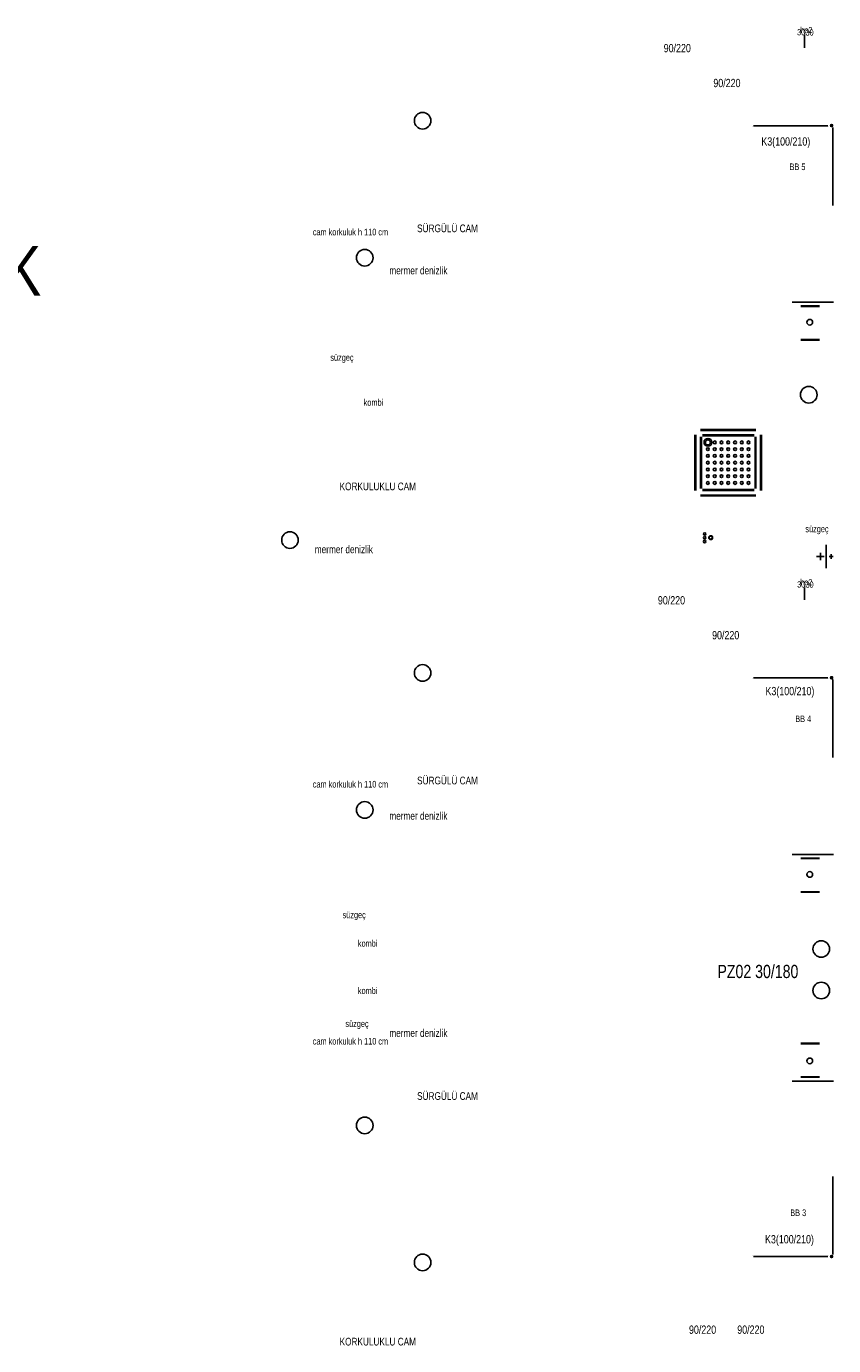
# Model space of a CAD drawing. Header units: centimetres. Extents: x 0 to 12309, y -30 to 2970.
# Tile 3 of 28: x 1160 to 1646, y 789 to 1583. Entities that reach past the tile are written whole.
import ezdxf
from ezdxf.enums import TextEntityAlignment as Align

# ---------------------------------------------------------------- set-up
doc = ezdxf.new("R2010")
doc.units = ezdxf.units.CM
doc.layers.add('ASN-ANTET', color=4, linetype='Continuous')
doc.layers.add('ASN-MIMARI', color=8, linetype='Continuous')

msp = doc.modelspace()

# ---------------------------------------------------------------- linework, layer by layer
at = {"layer": 'ASN-MIMARI'}
for p, q in [((1628.57, 1577.77), (1628.58, 1570.26)), ((1597.37, 1522.7), (1597.42, 1522.7)), ((1642.65, 1523.35), (1597.77, 1523.35)), ((1643.05, 1522.7), (1643, 1522.7)), ((1644.3, 1523.69), (1644, 1523.69)), ((1644.33, 1523.14), (1644, 1523.14)), ((1645.65, 1523.45), (1644.05, 1523.45)), ((1644.85, 1522.65), (1644.85, 1524.25)), ((1645.38, 1523.73), (1645.65, 1523.73)), ((1645.38, 1523.17), (1645.65, 1523.17)), ((1645.65, 1475.32), (1645.65, 1522.3)), ((1621.04, 1417.05), (1646.04, 1417.05)), ((1637.64, 1414.83), (1626.26, 1414.83)), ((1637.64, 1414.53), (1626.26, 1414.53)), ((1626.26, 1394.58), (1637.64, 1394.58)), ((1626.26, 1394.28), (1637.64, 1394.28)), ((1562.58, 1303.73), (1562.58, 1337.09)), ((1563.14, 1303.73), (1563.14, 1337.09)), ((1565.92, 1340.43), (1599.28, 1340.43)), ((1565.92, 1339.87), (1599.28, 1339.87)), ((1565.92, 1304.84), (1565.92, 1335.98)), ((1566.47, 1304.84), (1566.47, 1335.98)), ((1567.03, 1337.09), (1598.17, 1337.09)), ((1567.03, 1336.54), (1598.17, 1336.54)), ((1598.72, 1304.84), (1598.72, 1335.98)), ((1599.28, 1304.84), (1599.28, 1335.98)), ((1602.06, 1303.73), (1602.06, 1337.09)), ((1602.61, 1303.73), (1602.61, 1337.09)), ((1567.03, 1304.29), (1598.17, 1304.29)), ((1567.03, 1303.73), (1598.17, 1303.73)), ((1565.92, 1300.95), (1599.28, 1300.95)), ((1565.92, 1300.4), (1599.28, 1300.4)), ((1640.36, 1263.9), (1635.79, 1263.88)), ((1638.1, 1263.89), (1638.09, 1266.11)), ((1638.1, 1263.89), (1638.11, 1261.67)), ((1641.6, 1263.91), (1641.56, 1270.97)), ((1641.6, 1263.91), (1641.64, 1256.85)), ((1645.82, 1263.93), (1643.27, 1263.92)), ((1644.6, 1263.92), (1644.59, 1265.32)), ((1644.6, 1263.92), (1644.61, 1262.52)), ((1628.57, 1245.27), (1628.58, 1237.76)), ((1644.85, 1190.15), (1644.85, 1191.75)), ((1597.37, 1190.2), (1597.42, 1190.2)), ((1642.65, 1190.85), (1597.77, 1190.85)), ((1643.05, 1190.2), (1643, 1190.2)), ((1644.3, 1191.19), (1644, 1191.19)), ((1644.33, 1190.64), (1644, 1190.64)), ((1645.65, 1190.95), (1644.05, 1190.95)), ((1645.38, 1191.23), (1645.65, 1191.23)), ((1645.38, 1190.67), (1645.65, 1190.67)), ((1645.65, 1142.82), (1645.65, 1189.8)), ((1621.04, 1084.55), (1646.04, 1084.55)), ((1637.64, 1082.33), (1626.26, 1082.33)), ((1637.64, 1082.03), (1626.26, 1082.03)), ((1626.26, 1062.08), (1637.64, 1062.08)), ((1626.26, 1061.78), (1637.64, 1061.78)), ((1626.26, 970.84), (1637.64, 970.84)), ((1626.26, 970.54), (1637.64, 970.54)), ((1621.04, 948.06), (1646.04, 948.06)), ((1637.64, 950.59), (1626.26, 950.59)), ((1637.64, 950.29), (1626.26, 950.29)), ((1645.65, 890.48), (1645.65, 843.5)), ((1597.37, 843.1), (1597.42, 843.1)), ((1642.65, 842.45), (1597.77, 842.45)), ((1643.05, 843.1), (1643, 843.1)), ((1644.33, 842.66), (1644, 842.66)), ((1644.3, 842.11), (1644, 842.11)), ((1645.65, 842.35), (1644.05, 842.35)), ((1644.85, 843.15), (1644.85, 841.55)), ((1645.38, 842.63), (1645.65, 842.63)), ((1645.38, 842.08), (1645.65, 842.08))]:
    msp.add_line(p, q, dxfattribs=at)
for centre, radius in [((1398.59, 1526.31), 5), ((1644.85, 1523.45), 0.6), ((1644.85, 1523.45), 0.4), ((1363.71, 1443.81), 5), ((1631.68, 1404.97), 1.73), ((1631.09, 1361.31), 5), ((1570.37, 1332.64), 2.36), ((1570.37, 1332.64), 1.53), ((1570.37, 1328.57), 0.834), ((1574.44, 1332.64), 0.834), ((1574.44, 1328.57), 0.834), ((1578.52, 1332.64), 0.834), ((1578.52, 1328.57), 0.834), ((1582.6, 1332.64), 0.834), ((1582.6, 1328.57), 0.834), ((1586.68, 1332.64), 0.834), ((1586.68, 1328.57), 0.834), ((1590.75, 1332.64), 0.834), ((1590.75, 1328.57), 0.834), ((1594.83, 1332.64), 0.834), ((1594.83, 1328.57), 0.834), ((1570.37, 1324.49), 0.834), ((1570.37, 1320.42), 0.834), ((1574.44, 1324.49), 0.834), ((1574.44, 1320.42), 0.834), ((1578.52, 1324.49), 0.834), ((1578.52, 1320.42), 0.834), ((1582.6, 1324.49), 0.834), ((1582.6, 1320.42), 0.834), ((1586.68, 1324.49), 0.834), ((1586.68, 1320.42), 0.834), ((1590.75, 1324.49), 0.834), ((1590.75, 1320.42), 0.834), ((1594.83, 1324.49), 0.834), ((1594.83, 1320.42), 0.834), ((1570.37, 1316.34), 0.834), ((1570.37, 1312.27), 0.834), ((1574.44, 1316.34), 0.834), ((1574.44, 1312.27), 0.834), ((1578.52, 1316.34), 0.834), ((1578.52, 1312.27), 0.834), ((1582.6, 1316.34), 0.834), ((1582.6, 1312.27), 0.834), ((1586.68, 1316.34), 0.834), ((1586.68, 1312.27), 0.834), ((1590.75, 1316.34), 0.834), ((1590.75, 1312.27), 0.834), ((1594.83, 1316.34), 0.834), ((1594.83, 1312.27), 0.834), ((1570.37, 1308.18), 0.834), ((1574.44, 1308.19), 0.834), ((1578.52, 1308.19), 0.834), ((1582.6, 1308.19), 0.834), ((1586.68, 1308.19), 0.834), ((1590.75, 1308.19), 0.834), ((1594.83, 1308.19), 0.834), ((1318.71, 1273.81), 5), ((1568.39, 1272.95), 0.713), ((1568.41, 1275.25), 0.713), ((1568.42, 1277.5), 0.713), ((1572.03, 1275.25), 1.15), ((1572.03, 1275.25), 0.969), ((1398.59, 1193.81), 5), ((1644.85, 1190.95), 0.6), ((1644.85, 1190.95), 0.4), ((1363.71, 1111.31), 5), ((1631.68, 1072.47), 1.73), ((1638.59, 1027.56), 5), ((1638.59, 1002.56), 5), ((1631.68, 960.15), 1.73), ((1363.71, 921.31), 5), ((1398.59, 838.81), 5), ((1644.85, 842.35), 0.6), ((1644.85, 842.35), 0.4)]:
    msp.add_circle(centre, radius, dxfattribs=at)

# ---------------------------------------------------------------- texts
at = {"layer": 'ASN-ANTET', "width": 0.8}
msp.add_text('ROTAŞ MÜHENDİSLİK.PROJE.MÜŞAVİRLİK', height=30, dxfattribs=at).set_placement((510.86, 1450.96), align=Align.TOP_LEFT)
at = {"layer": 'ASN-MIMARI', "width": 0.8}
for s, height, p in [('30', 3.75, (1624.07, 1577.74)), ('hp2', 3.75, (1625.96, 1579.07)), ('30', 3.75, (1629.15, 1577.61)), ('90/220', 5, (1543.73, 1567.55)), ('90/220', 5, (1573.63, 1546.55)), ('K3(100/210)', 5, (1602.53, 1511.35)), ('BB 5', 3.994, (1619.51, 1496.6)), ('SÜRGÜLÜ CAM', 4.6345, (1395.25, 1459.2)), ('cam korkuluk h 110 cm', 3.9936, (1332.44, 1457.3)), ('mermer denizlik', 4.6345, (1378.53, 1433.83)), ('süzgeç', 3.994, (1343.01, 1381.75)), ('kombi', 3.994, (1363.08, 1354.71)), ('KORKULUKLU CAM', 4.6345, (1348.59, 1303.81)), ('süzgeç', 3.994, (1629.03, 1278.55)), ('mermer denizlik', 4.6345, (1333.65, 1265.9)), ('30', 3.75, (1624.07, 1245.24)), ('hp2', 3.75, (1625.96, 1246.57)), ('30', 3.75, (1629.15, 1245.11)), ('90/220', 5, (1540.24, 1235.05)), ('90/220', 5, (1572.87, 1214.05)), ('K3(100/210)', 5, (1605.01, 1180.37)), ('BB 4', 3.994, (1622.96, 1164.16)), ('cam korkuluk h 110 cm', 3.9936, (1332.44, 1124.8)), ('SÜRGÜLÜ CAM', 4.6345, (1395.25, 1126.7)), ('mermer denizlik', 4.6345, (1378.53, 1105.41)), ('süzgeç', 3.994, (1350.38, 1046.12)), ('kombi', 3.994, (1359.58, 1028.96)), ('PZ02 30/180', 7.9541, (1576.09, 1010.06)), ('kombi', 3.994, (1359.58, 1000.46)), ('süzgeç', 3.994, (1352.08, 980.6)), ('mermer denizlik', 4.6345, (1378.53, 974.63)), ('cam korkuluk h 110 cm', 3.9936, (1332.44, 970.03)), ('SÜRGÜLÜ CAM', 4.6345, (1395.25, 936.7)), ('BB 3', 3.994, (1619.95, 866.72)), ('K3(100/210)', 5, (1604.74, 850.28)), ('90/220', 5, (1558.96, 795.84)), ('90/220', 5, (1588.02, 795.85)), ('KORKULUKLU CAM', 4.6345, (1348.59, 788.81))]:
    msp.add_text(s, height=height, dxfattribs=at).set_placement(p)

doc.saveas('drawing.dxf')
